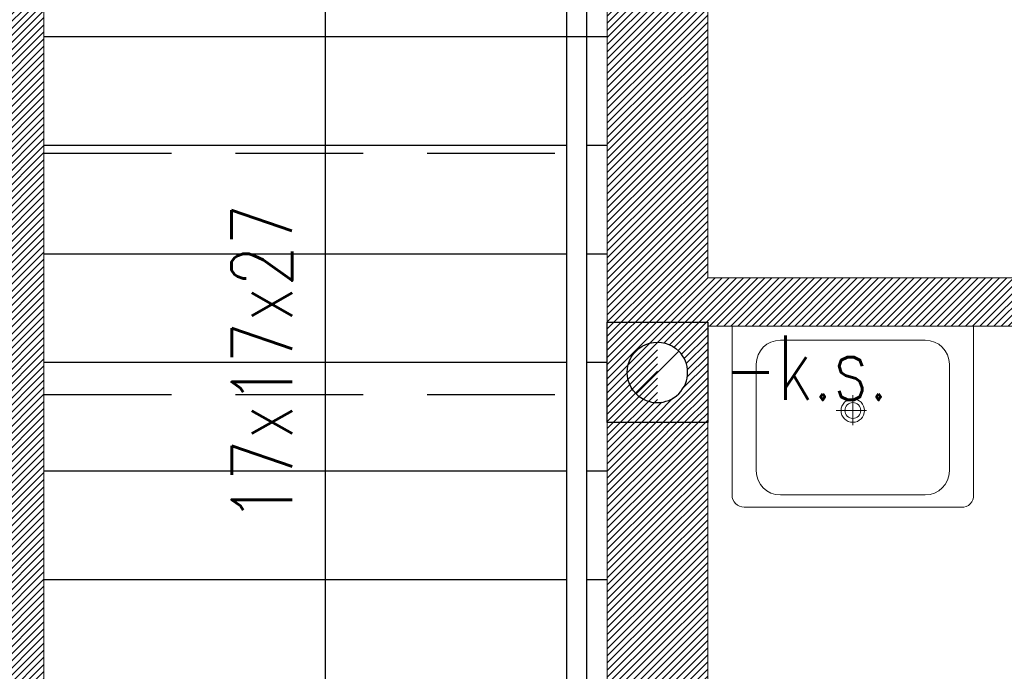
# Model space of a CAD drawing. Header units: inches. Extents: x 27484 to 71626, y -45113 to 39.
# Tile 74 of 256: x 33856 to 34101, y -32204 to -32042. Entities that reach past the tile are written whole.
import ezdxf
from ezdxf.enums import TextEntityAlignment as Align

# ---------------------------------------------------------------- set-up
doc = ezdxf.new("R2010")
doc.units = ezdxf.units.IN
doc.header["$LTSCALE"] = 50
doc.header["$MEASUREMENT"] = 0
doc.linetypes.add('DASHED2', pattern=[9.525, 6.35, -3.175])
for name, color, linetype, lineweight in [('0-OPISY', 165, 'Continuous', 18), ('A-ARMATURA', 45, 'Continuous', 5), ('A-PRZERYW', 7, 'DASHED2', 18), ('A-SCIANY', 5, 'Continuous', 18), ('A-WID', 1, 'Continuous', 9), ('A-ść. istn.', 8, 'Continuous', 0)]:
    doc.layers.add(name, color=color, linetype=linetype, lineweight=lineweight)
for name, color, linetype in [('B-IWE', 2, 'Continuous'), ('B-IWE-KAN', 7, 'Continuous'), ('R-MET-IWE', 2, 'Continuous'), ('rz_wentylacja', 10, 'Continuous')]:
    doc.layers.add(name, color=color, linetype=linetype)
doc.styles.get("Standard").update_dxf_attribs({"font": 'romans.shx'})
doc.styles.add('TOM', font='simplex.shx', dxfattribs={"width": 0.8, "height": 50})
pattern_1 = [(45, (31560.1443, -34930.5661), (-0.88388348, 0.88388348), [])]

# ---------------------------------------------------------------- blocks, each defined once
blk = doc.blocks.new('A$C0B567CFF')
at = {"layer": 'A-ARMATURA'}
for p, q in [((-300, 0), (300, 0)), ((300, 0), (300, -420)), ((-300, 0), (-300, -420)), ((180, -35), (-180, -35)), ((-240, -95), (-240, -360)), ((240, -95), (240, -360)), ((0, -246.3), (0, -171.9)), ((-34.2, -209.8), (41.1, -210)), ((0, -420), (-180, -420)), ((180, -420), (0, -420)), ((-270, -450), (270, -450))]:
    blk.add_line(p, q, dxfattribs=at)
for radius in [29.1, 19.7]:
    blk.add_circle((0, -210), radius, dxfattribs=at)
for centre, radius, start, end in [((-180, -95), 60, 90, 180), ((180, -95), 60, 0, 90), ((-180, -360), 60, 180, 270), ((180, -360), 60, 270, 0), ((-272.7, -422.7), 27.4, 174.3468, 275.6532), ((270.1, -420.1), 29.9, 269.8482, 0.1518)]:
    blk.add_arc(centre, radius, start, end, dxfattribs=at)
blk = doc.blocks.new('A$C1E9A6502')
at = {"layer": 'A-ARMATURA', "xscale": 0.09999999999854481, "yscale": 0.09999999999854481, "zscale": 0.1, "rotation": 269.9999999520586}
blk.add_blockref('A$C0B567CFF', (21, -30), dxfattribs=at)
blk = doc.blocks.new('IWE0W')
at = {"layer": 'B-IWE-KAN'}
blk.add_lwpolyline([(0.854, 0.854, -1), (0.146, 0.146), (0.854, 0.854, 1), (0.146, 0.146)], format="xyb", dxfattribs=at)
blk = doc.blocks.new('IWE0W011')
at = {"layer": 'B-IWE'}
blk.add_lwpolyline([(0, 0), (25, 0), (25, 25), (0, 25), (0, 0)], dxfattribs=at)
at = {"xscale": 15, "yscale": 15, "zscale": 15}
blk.add_blockref('IWE0W', (5, 5), dxfattribs=at)
at = {"layer": 'R-MET-IWE', "width": 0.75}
blk.add_attdef('NR', text='', height=9.5, dxfattribs=at).set_placement((12.5, 37), align=Align.MIDDLE)

msp = doc.modelspace()

# ---------------------------------------------------------------- hatches: boundary and pattern name
at = {"layer": 'A-ść. istn.', "ltscale": 0.1}
h = msp.add_hatch(dxfattribs=at)
h.set_pattern_fill('ANSI31', color=256, scale=10)
h.set_pattern_definition(pattern_1)
h.paths.add_polyline_path([(33862.48246, -31639.06607), (33815.99909, -31639.06607), (33815.99909, -31663.56607), (33862.48246, -31663.56607)])
h.paths.add_polyline_path([(33815.99909, -31639.06607), (33792.48246, -31639.06607), (33792.48246, -31661.06607), (33792.48246, -31663.56607), (33815.99909, -31663.56607)])
h.paths.add_polyline_path([(33815.99909, -31663.56607), (33792.48246, -31663.56607), (33792.48246, -31676.06607), (33815.99909, -31676.06607)], flags=17)
h.paths.add_polyline_path([(33862.48246, -31663.56607), (33815.99909, -31663.56607), (33815.99909, -31676.06607), (33850.48246, -31676.06607), (33850.48246, -32341.06607), (33769.48246, -32341.06607), (33769.48246, -32366.06607), (33930.48246, -32366.06607), (33930.48246, -32340.06607), (34002.48246, -32340.06607), (34002.48246, -32366.06607), (34014.98246, -32366.06607), (34014.98246, -31793.56607), (34002.48246, -31793.56607), (34002.48246, -32328.06607), (33918.48246, -32328.06607), (33918.48246, -32341.06607), (33862.48246, -32341.06607), (33862.48246, -31676.06607)])
h = msp.add_hatch(dxfattribs=at)
h.set_pattern_fill('ANSI31', color=256, scale=10)
h.set_pattern_definition(pattern_1)
h.paths.add_polyline_path([(34027.48246, -31807.06607), (34014.98246, -31807.06607), (34014.98246, -31812.06607, -0.198912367), (34020.28576, -31814.26277, -0.668178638), (34014.98246, -31827.06607), (34014.98246, -31832.06607), (34027.48246, -31832.06607)])
h.paths.add_polyline_path([(34027.48246, -31884.06607), (34014.98246, -31884.06607), (34014.98246, -31889.06607, -0.198912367), (34020.28576, -31891.26277, -0.668178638), (34014.98246, -31904.06607), (34014.98246, -31909.06607), (34027.48246, -31909.06607)])
h.paths.add_polyline_path([(34027.48246, -31910.06607), (34014.98246, -31910.06607), (34014.98246, -31915.06607, -0.198912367), (34020.28576, -31917.26277, -0.668178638), (34014.98246, -31930.06607), (34014.98246, -31935.06607), (34027.48246, -31935.06607)])
h.paths.add_polyline_path([(34027.48246, -31936.06607), (34014.98246, -31936.06607), (34014.98246, -31941.06607, -0.198912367), (34020.28576, -31943.26277, -0.668178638), (34014.98246, -31956.06607), (34014.98246, -31961.06607), (34027.48246, -31961.06607)])
h.paths.add_polyline_path([(34027.48246, -32117.06607), (34014.98246, -32117.06607), (34014.98246, -32122.06607, -0.198912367), (34020.28576, -32124.26277, -0.668178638), (34014.98246, -32137.06607), (34014.98246, -32142.06607), (34027.48246, -32142.06607)])
h = msp.add_hatch(dxfattribs=at)
h.set_pattern_fill('ANSI31', color=256, scale=10)
h.set_pattern_definition(pattern_1)
h.paths.add_polyline_path([(34027.48246, -31832.06607), (34014.98246, -31832.06607), (34014.98246, -31884.06607), (34027.48246, -31884.06607)])
h.paths.add_polyline_path([(34027.48246, -31961.06607), (34014.98246, -31961.06607), (34014.98246, -32117.06607), (34027.48246, -32117.06607), (34027.48246, -32118.06607), (34182.48246, -32118.06607), (34182.48246, -32106.06607), (34027.48246, -32106.06607)])
h.paths.add_polyline_path([(34027.48246, -32142.06607), (34014.98246, -32142.06607), (34014.98246, -32238.06607), (34027.48246, -32238.06607)])
h.paths.add_polyline_path([(34027.48246, -32263.06607), (34014.98246, -32263.06607), (34014.98246, -32290.06607), (34027.48246, -32290.06607)])
h.paths.add_polyline_path([(34027.48246, -32315.06607), (34014.98246, -32315.06607), (34014.98246, -32353.56607), (34085.48246, -32353.56607), (34085.48246, -32349.99607), (34085.48246, -32341.06607), (34027.48246, -32341.06607)])
h.paths.add_polyline_path([(34085.48246, -32353.56607), (34014.98246, -32353.56607), (34014.98246, -32366.06607), (34085.48246, -32366.06607)])

# ---------------------------------------------------------------- linework, layer by layer
at = {"layer": 'A-PRZERYW', "color": 2, "lineweight": -3, "ltscale": 0.1}
for p, q in [((33862.48246, -32075.06607), (34002.48246, -32075.06607)), ((33862.48246, -32135.06607), (34002.48246, -32135.06607))]:
    msp.add_line(p, q, dxfattribs=at)
at = {"layer": 'A-SCIANY', "ltscale": 3}
for p, q in [((33862.48246, -32341.06607), (33862.48246, -31676.06607)), ((34002.48246, -32328.06607), (34002.48246, -31676.06607)), ((34027.48246, -32106.06607), (34027.48246, -31806.06607)), ((34410.48246, -32106.06607), (34027.48246, -32106.06607)), ((34027.48246, -32341.06607), (34027.48246, -32118.06607)), ((34182.48246, -32118.06607), (34027.48246, -32118.06607))]:
    msp.add_line(p, q, dxfattribs=at)
at = {"layer": 'A-WID', "lineweight": -2}
for p, q in [((33992.48246, -32328.06607), (33992.48246, -31911.06607)), ((33997.48246, -32328.06607), (33997.48246, -31911.06607)), ((33862.48246, -32046.06607), (34002.48246, -32046.06607)), ((33862.48246, -32073.06607), (33992.48246, -32073.06607)), ((33997.48246, -32073.06607), (34002.48246, -32073.06607)), ((33862.48246, -32100.06607), (33992.48246, -32100.06607)), ((33997.48246, -32100.06607), (34002.48246, -32100.06607)), ((33862.48246, -32127.06607), (33992.48246, -32127.06607)), ((33997.48246, -32127.06607), (34002.48246, -32127.06607)), ((33862.48246, -32154.06607), (33992.48246, -32154.06607)), ((33997.48246, -32154.06607), (34002.48246, -32154.06607)), ((33862.48246, -32181.06607), (33992.48246, -32181.06607)), ((33997.48246, -32181.06607), (34002.48246, -32181.06607))]:
    msp.add_line(p, q, dxfattribs=at)
msp.add_lwpolyline([(33932.48246, -32328.06607), (33932.48246, -31911.06607), (33862.48246, -31938.06607)], dxfattribs=at)

# ---------------------------------------------------------------- block references
at = {"layer": 'A-ARMATURA', "lineweight": -3, "xscale": -1, "rotation": 270}
msp.add_blockref('A$C1E9A6502', (34093.54727, -32139.06607), dxfattribs=at)
at = {"layer": 'rz_wentylacja'}
ref = msp.add_blockref('IWE0W011', (34027.48246, -32117.06607), dxfattribs=dict(at, xscale=-1, rotation=90))
ref.add_attrib('NR', '-k.s.', (34031.38769, -32136.42177), dxfattribs={"layer": 'R-MET-IWE', "height": 16, "width": 0.75})

# ---------------------------------------------------------------- texts
at = {"layer": '0-OPISY', "color": 2, "insert": (33909.19985, -32166.90279), "char_height": 15, "width": 175.0427759, "attachment_point": 1, "rotation": 90.0285131, "style": 'TOM'}
msp.add_mtext('17x17x27', dxfattribs=at)

doc.saveas('drawing.dxf')
